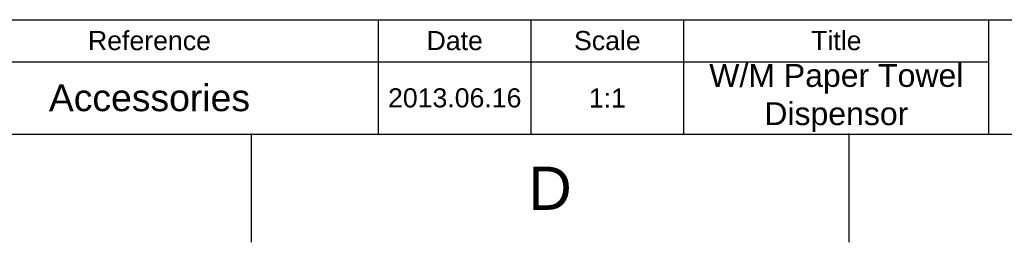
# Model space of a CAD drawing. Header units: millimetres. Extents: x 861 to 1911, y -261 to 1224.
# Tile 2 of 12: x 1408 to 1731, y -261 to -188. Entities that reach past the tile are written whole.
import ezdxf

# ---------------------------------------------------------------- set-up
doc = ezdxf.new("R2010")
doc.units = ezdxf.units.MM
doc.header["$LTSCALE"] = 0.1
doc.layers.add('FORM', color=7, linetype='Continuous')
doc.layers.add('TEXT', color=2, linetype='Continuous')
doc.styles.get("Standard").update_dxf_attribs({"font": 'arial_0.ttf'})

msp = doc.modelspace()

# ---------------------------------------------------------------- linework, layer by layer
for p, q in [((896.65, -225.57), (1875.94, -225.57)), ((1484.22, -225.57), (1484.22, -260.92)), ((1680.08, -225.57), (1680.08, -260.92))]:
    msp.add_line(p, q)
for p in [(1484.22, -225.57), (1680.08, -225.57)]:
    msp.add_point(p)
at = {"layer": 'FORM'}
for p, q in [((1199.69, -188.07), (1875.94, -188.07)), ((1525.94, -225.57), (1525.94, -188.07)), ((1525.94, -225.57), (1525.94, -188.07)), ((1525.94, -225.57), (1525.94, -188.07)), ((1575.94, -225.57), (1575.94, -188.07)), ((1625.94, -225.57), (1625.94, -188.07)), ((1725.94, -225.57), (1725.94, -188.07)), ((1375.94, -201.82), (1725.94, -201.82))]:
    msp.add_line(p, q, dxfattribs=at)

# ---------------------------------------------------------------- texts
at = {"insert": (1582.15, -243.24), "char_height": 14.14, "attachment_point": 5}
msp.add_mtext_dynamic_manual_height_columns('D', width=10, gutter_width=12.5, heights=[0], dxfattribs=at)
at = {"layer": 'TEXT', "attachment_point": 5}
for s, width, insert, char_height in [('Reference', 60, (1450.94, -194.94), 6.25), ('Date', 20, (1550.94, -194.94), 6.25), ('Scale', 20, (1600.94, -194.94), 6.25), ('Title', 40, (1675.94, -194.94), 6.25), ('W/M Paper Towel Dispensor', 108.8486, (1675.94, -213.69), 7.5), ('Accessories', 128.2482, (1450.94, -213.69), 8.75), ('2013.06.16', 20, (1550.94, -213.69), 6.25), ('1:1', 20, (1600.94, -213.69), 6.25)]:
    msp.add_mtext_dynamic_manual_height_columns(s, width=width, gutter_width=12.5, heights=[0], dxfattribs=dict(at, insert=insert, char_height=char_height))

doc.saveas('drawing.dxf')
